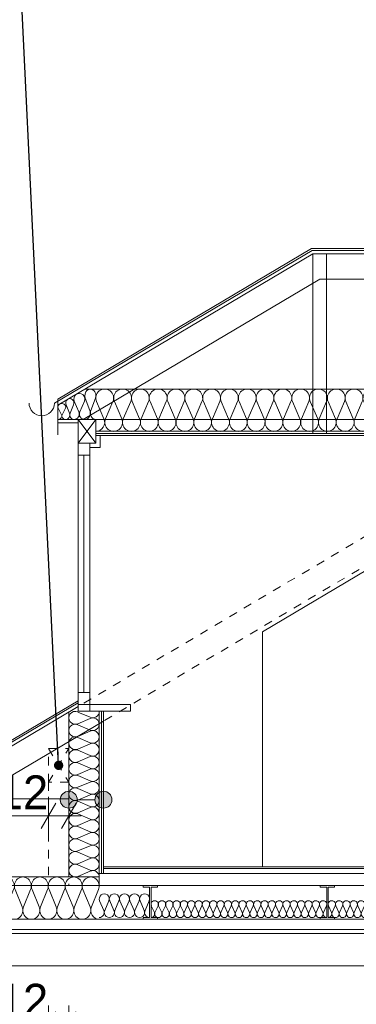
# Model space of a CAD drawing. Extents: x -396299 to -11759, y -15022 to 18278.
# Tile 76 of 205: x -236167 to -234177, y 7040 to 12862. Entities that reach past the tile are written whole.
import ezdxf

# ---------------------------------------------------------------- set-up
doc = ezdxf.new("R2010")
doc.units = 0
doc.header["$MEASUREMENT"] = 0
doc.linetypes.add('Hidden Line', pattern=[100, 50, -50])
for name, color, linetype in [('arch izolacje', 7, 'Continuous'), ('Arch ocieplenie', 7, 'Continuous'), ('Arch opisy', 7, 'Continuous'), ('Arch wymiary', 7, 'Continuous'), ('Arch ściany działowe', 7, 'Continuous'), ('INWENT STROPY', 7, 'Continuous')]:
    doc.layers.add(name, color=color, linetype=linetype)
for name, color, linetype, lineweight, true_color in [('arch izolacje_Nr_Pióra__24', 7, 'Continuous', 13, 0x029e21), ('Arch ocieplenie_Nr_Pióra__24', 7, 'Continuous', 13, 0x029e21), ('Arch opisy_Nr_Pióra__3', 7, 'Continuous', 20, 0xff6600), ('Arch stropy_Nr_Pióra__24', 7, 'Continuous', 13, 0x029e21), ('INWENT STROPY_Nr_Pióra__2', 7, 'Continuous', 13, 0x7f7f7f), ('INWENT STROPY_Nr_Pióra__25', 7, 'Continuous', 15, 0x40a5ff), ('Inwentaryzacja Konst._Nr_Pióra__25', 7, 'Continuous', 15, 0x40a5ff), ('Inwentaryzacja Konst._Nr_Pióra__3', 7, 'Continuous', 20, 0xff6600)]:
    doc.layers.add(name, color=color, linetype=linetype, lineweight=lineweight, true_color=true_color)
for name, color, linetype, lineweight in [('Arch opisy_Nr_Pióra__21', 7, 'Continuous', 13), ('Arch wymiary_Nr_Pióra__5', 7, 'Continuous', 13), ('Arch ściany działowe_Nr_Pióra__5', 7, 'Continuous', 13), ('INWENT DACH_Nr_Pióra__5', 7, 'Continuous', 13), ('INWENT ODWODNIENIE_Nr_Pióra__5', 7, 'Continuous', 13), ('INWENT STROPY_Nr_Pióra__21', 7, 'Continuous', 13), ('INWENT. OKNA_Nr_Pióra__21', 7, 'Continuous', 13), ('INWENT.ŚCIANY_Nr_Pióra__5', 7, 'Continuous', 13), ('Inwentaryzacja Konst._Nr_Pióra__5', 7, 'Continuous', 13)]:
    doc.layers.add(name, color=color, linetype=linetype, lineweight=lineweight)
doc.styles.add('GENERATED_STYLE_1', font='txt')
doc.dimstyles.new('GENERATED_STYLE__11', dxfattribs={"dimtxt": 0.18, "dimasz": 109.44, "dimexe": 0.18, "dimexo": 0.0625, "dimgap": 0.09, "dimtad": 0, "dimtih": 1, "dimtoh": 1, "dimdec": 4, "dimzin": 0, "dimdsep": 46, "dimcen": 0.09, "dimadec": 0, "dimazin": 0, "dimtfac": 1, "dimtdec": 4, "dimtmove": 0, "dimatfit": 3, "dimldrblk": 'ARROWHEAD_11', "dimfxl": 0, "dimtolj": 1, "dimtzin": 0, "dimarcsym": 0})
doc.dimstyles.new('GENERATED_STYLE__5', dxfattribs={"dimtxt": 200, "dimasz": 114, "dimexe": 0.18, "dimexo": 0, "dimgap": 0.09, "dimtad": 1, "dimtih": 1, "dimtoh": 1, "dimdec": 0, "dimlfac": 0.1, "dimzin": 0, "dimdsep": 46, "dimtxsty": 'GENERATED_STYLE_1', "dimblk": 'ARROWHEAD_2', "dimblk1": 'ARROWHEAD_2', "dimblk2": 'ARROWHEAD_2', "dimcen": 0.09, "dimclrd": 7, "dimclre": 7, "dimclrt": 7, "dimazin": 0, "dimtfac": 1, "dimtdec": 4, "dimtmove": 0, "dimatfit": 3, "dimfxl": 0, "dimtolj": 1, "dimtzin": 0, "dimarcsym": 0})

# ---------------------------------------------------------------- blocks, each defined once
blk = doc.blocks.new('Ściana_33', base_point=(-235684.4, 7813.2))
at = {"layer": 'Arch ściany działowe_Nr_Pióra__5', "linetype": 'Continuous'}
for p, q in [((-235684.4, 8773.2), (-235696.9, 8773.2)), ((-235696.9, 8773.2), (-235696.9, 7813.2)), ((-235684.4, 7813.2), (-235684.4, 8773.2)), ((-235696.9, 7813.2), (-235684.4, 7813.2))]:
    blk.add_line(p, q, dxfattribs=at)
blk = doc.blocks.new('Ściana_34', base_point=(-235671.9, 7813.2))
at = {"layer": 'Arch ściany działowe_Nr_Pióra__5', "linetype": 'Continuous'}
for p, q in [((-235671.9, 8773.2), (-235684.4, 8773.2)), ((-235684.4, 8773.2), (-235684.4, 7813.2)), ((-235671.9, 7813.2), (-235671.9, 8773.2)), ((-235684.4, 7813.2), (-235671.9, 7813.2))]:
    blk.add_line(p, q, dxfattribs=at)
blk = doc.blocks.new('Izolacja cieplna 14_16', base_point=(-234343.5, 7553.2))
at = {"layer": 'INWENT STROPY_Nr_Pióra__2', "linetype": 'Continuous'}
for p, q in [((-234341.7, 7623.4), (-234323.6, 7583)), ((-234320, 7583), (-234302, 7623.4)), ((-234298.4, 7623.4), (-234280.3, 7583)), ((-234276.7, 7583), (-234258.7, 7623.4)), ((-234255.1, 7623.4), (-234237, 7583)), ((-234233.4, 7583), (-234215.4, 7623.4)), ((-234211.8, 7623.4), (-234193.7, 7583)), ((-234190.1, 7583), (-234172.1, 7623.4)), ((-234168.5, 7623.4), (-234150.4, 7583)), ((-234146.8, 7583), (-234128.8, 7623.4)), ((-234125.2, 7623.4), (-234107.1, 7583)), ((-234103.5, 7583), (-234085.5, 7623.4)), ((-234081.9, 7623.4), (-234063.8, 7583)), ((-234060.2, 7583), (-234042.2, 7623.4)), ((-234038.6, 7623.4), (-234020.5, 7583)), ((-234016.9, 7583), (-233998.9, 7623.4)), ((-233995.3, 7623.4), (-233977.2, 7583)), ((-233973.6, 7583), (-233955.6, 7623.4)), ((-233952, 7623.4), (-233933.9, 7583)), ((-233930.3, 7583), (-233912.3, 7623.4)), ((-233908.7, 7623.4), (-233890.6, 7583)), ((-233887, 7583), (-233869, 7623.4)), ((-233865.4, 7623.4), (-233847.3, 7583)), ((-233843.7, 7583), (-233825.7, 7623.4)), ((-233822.1, 7623.4), (-233804, 7583)), ((-233800.4, 7583), (-233782.4, 7623.4)), ((-233778.8, 7623.4), (-233760.7, 7583)), ((-233757.1, 7583), (-233739.1, 7623.4)), ((-233735.5, 7623.4), (-233717.4, 7583)), ((-233713.8, 7583), (-233695.8, 7623.4)), ((-233692.2, 7623.4), (-233674.1, 7583)), ((-233670.5, 7583), (-233652.5, 7623.4)), ((-233648.9, 7623.4), (-233630.8, 7583)), ((-233627.2, 7583), (-233609.2, 7623.4)), ((-233605.6, 7623.4), (-233587.5, 7583)), ((-233583.9, 7583), (-233565.9, 7623.4)), ((-233562.3, 7623.4), (-233544.2, 7583)), ((-233540.6, 7583), (-233522.6, 7623.4)), ((-233519, 7623.4), (-233500.9, 7583)), ((-233497.3, 7583), (-233479.3, 7623.4)), ((-233475.7, 7623.4), (-233457.6, 7583)), ((-233454, 7583), (-233436, 7623.4)), ((-233432.4, 7623.4), (-233414.3, 7583)), ((-233410.7, 7583), (-233392.7, 7623.4)), ((-233389.1, 7623.4), (-233371, 7583)), ((-233367.4, 7583), (-233349.4, 7623.4)), ((-233345.8, 7623.4), (-233327.7, 7583)), ((-233324.1, 7583), (-233306.1, 7623.4))]:
    blk.add_line(p, q, dxfattribs=at)
for centre, start_param, end_param in [((-234321.8, 7631.9), 5.870392, 9.837571), ((-234278.5, 7631.9), 5.870392, 9.837571), ((-234235.2, 7631.9), 5.870392, 9.837571), ((-234191.9, 7631.9), 5.870392, 9.837571), ((-234148.6, 7631.9), 5.870392, 9.837571), ((-234105.3, 7631.9), 5.870392, 9.837571), ((-234062, 7631.9), 5.870392, 9.837571), ((-234018.7, 7631.9), 5.870392, 9.837571), ((-233975.4, 7631.9), 5.870392, 9.837571), ((-233932.1, 7631.9), 5.870392, 9.837571), ((-233888.8, 7631.9), 5.870392, 9.837571), ((-233845.5, 7631.9), 5.870392, 9.837571), ((-233802.2, 7631.9), 5.870392, 9.837571), ((-233758.9, 7631.9), 5.870392, 9.837571), ((-233715.6, 7631.9), 5.870392, 9.837571), ((-233672.3, 7631.9), 5.870392, 9.837571), ((-233629, 7631.9), 5.870392, 9.837571), ((-233585.7, 7631.9), 5.870392, 9.837571), ((-233542.4, 7631.9), 5.870392, 9.837571), ((-233499.1, 7631.9), 5.870392, 9.837571), ((-233455.8, 7631.9), 5.870392, 9.837571), ((-233412.5, 7631.9), 5.870392, 9.837571), ((-233369.2, 7631.9), 5.870392, 9.837571), ((-233325.9, 7631.9), 5.870392, 9.837571), ((-234343.5, 7574.4), 4.712389, 6.695979), ((-234300.2, 7574.4), 2.7288, 6.695979), ((-234256.9, 7574.4), 2.7288, 6.695979), ((-234213.6, 7574.4), 2.7288, 6.695979), ((-234170.3, 7574.4), 2.7288, 6.695979), ((-234127, 7574.4), 2.7288, 6.695979), ((-234083.7, 7574.4), 2.7288, 6.695979), ((-234040.4, 7574.4), 2.7288, 6.695979), ((-233997.1, 7574.4), 2.7288, 6.695979), ((-233953.8, 7574.4), 2.7288, 6.695979), ((-233910.5, 7574.4), 2.7288, 6.695979), ((-233867.2, 7574.4), 2.7288, 6.695979), ((-233823.9, 7574.4), 2.7288, 6.695979), ((-233780.6, 7574.4), 2.7288, 6.695979), ((-233737.3, 7574.4), 2.7288, 6.695979), ((-233694, 7574.4), 2.7288, 6.695979), ((-233650.7, 7574.4), 2.7288, 6.695979), ((-233607.4, 7574.4), 2.7288, 6.695979), ((-233564.1, 7574.4), 2.7288, 6.695979), ((-233520.8, 7574.4), 2.7288, 6.695979), ((-233477.5, 7574.4), 2.7288, 6.695979), ((-233434.2, 7574.4), 2.7288, 6.695979), ((-233390.9, 7574.4), 2.7288, 6.695979), ((-233347.6, 7574.4), 2.7288, 6.695979), ((-233304.3, 7574.4), 2.7288, 4.712389)]:
    blk.add_ellipse(centre, major_axis=(21.6, 0), ratio=0.982347, start_param=start_param, end_param=end_param, dxfattribs=at)
blk = doc.blocks.new('Izolacja cieplna 14_17', base_point=(-235696.9, 7553.2))
at = {"layer": 'INWENT STROPY_Nr_Pióra__2', "linetype": 'Continuous'}
for p, q in [((-235694.4, 7651.5), (-235669.6, 7594.9)), ((-235664.6, 7594.9), (-235639.7, 7651.5)), ((-235634.7, 7651.5), (-235609.9, 7594.9)), ((-235604.9, 7594.9), (-235580.1, 7651.5)), ((-235575.1, 7651.5), (-235550.3, 7594.9)), ((-235545.3, 7594.9), (-235520.5, 7651.5)), ((-235515.5, 7651.5), (-235490.6, 7594.9)), ((-235485.6, 7594.9), (-235460.8, 7651.5)), ((-235455.8, 7651.5), (-235431, 7594.9)), ((-235426, 7594.9), (-235401.2, 7651.5))]:
    blk.add_line(p, q, dxfattribs=at)
for centre, start_param, end_param in [((-235667.1, 7663.4), 5.870392, 9.837571), ((-235607.4, 7663.4), 5.870392, 9.837571), ((-235547.8, 7663.4), 5.870392, 9.837571), ((-235488.1, 7663.4), 5.870392, 9.837571), ((-235428.5, 7663.4), 5.870392, 9.837571), ((-235696.9, 7583), 4.712389, 6.695979), ((-235637.2, 7583), 2.7288, 6.695979), ((-235577.6, 7583), 2.7288, 6.695979), ((-235518, 7583), 2.7288, 6.695979), ((-235458.3, 7583), 2.7288, 6.695979), ((-235398.7, 7583), 2.7288, 4.712389)]:
    blk.add_ellipse(centre, major_axis=(29.8, 0), ratio=0.998489, start_param=start_param, end_param=end_param, dxfattribs=at)
blk = doc.blocks.new('Izolacja cieplna 14_38', base_point=(-232031.9, 10428.2))
at = {"layer": 'arch izolacje_Nr_Pióra__24', "linetype": 'Continuous'}
for p, q in [((-235668.7, 10502.7), (-235712.5, 10603.7)), ((-235616, 10603.7), (-235659.8, 10502.7)), ((-235563.4, 10502.7), (-235607.2, 10603.7)), ((-235510.7, 10603.7), (-235554.5, 10502.7)), ((-235458.1, 10502.7), (-235501.9, 10603.7)), ((-235405.4, 10603.7), (-235449.2, 10502.7)), ((-235352.8, 10502.7), (-235396.6, 10603.7)), ((-235300.2, 10603.7), (-235344, 10502.7)), ((-235247.5, 10502.7), (-235291.3, 10603.7)), ((-235194.9, 10603.7), (-235238.7, 10502.7)), ((-235142.2, 10502.7), (-235186, 10603.7)), ((-235089.6, 10603.7), (-235133.4, 10502.7)), ((-235036.9, 10502.7), (-235080.7, 10603.7)), ((-234984.3, 10603.7), (-235028.1, 10502.7)), ((-234931.7, 10502.7), (-234975.5, 10603.7)), ((-234879, 10603.7), (-234922.8, 10502.7)), ((-234826.4, 10502.7), (-234870.2, 10603.7)), ((-234773.7, 10603.7), (-234817.5, 10502.7)), ((-234721.1, 10502.7), (-234764.9, 10603.7)), ((-234668.4, 10603.7), (-234712.2, 10502.7)), ((-234615.8, 10502.7), (-234659.6, 10603.7)), ((-234563.2, 10603.7), (-234607, 10502.7)), ((-234510.5, 10502.7), (-234554.3, 10603.7)), ((-234457.9, 10603.7), (-234501.7, 10502.7)), ((-234405.2, 10502.7), (-234449, 10603.7)), ((-234352.6, 10603.7), (-234396.4, 10502.7)), ((-234299.9, 10502.7), (-234343.7, 10603.7)), ((-234247.3, 10603.7), (-234291.1, 10502.7)), ((-234194.7, 10502.7), (-234238.5, 10603.7)), ((-234142, 10603.7), (-234185.8, 10502.7)), ((-234089.4, 10502.7), (-234133.2, 10603.7)), ((-234036.7, 10603.7), (-234080.5, 10502.7)), ((-233984.1, 10502.7), (-234027.9, 10603.7)), ((-233931.4, 10603.7), (-233975.2, 10502.7)), ((-233878.8, 10502.7), (-233922.6, 10603.7)), ((-233826.2, 10603.7), (-233870, 10502.7)), ((-233773.5, 10502.7), (-233817.3, 10603.7)), ((-233720.9, 10603.7), (-233764.7, 10502.7)), ((-233668.2, 10502.7), (-233712, 10603.7)), ((-233615.6, 10603.7), (-233659.4, 10502.7)), ((-233562.9, 10502.7), (-233606.7, 10603.7)), ((-233510.3, 10603.7), (-233554.1, 10502.7)), ((-233457.7, 10502.7), (-233501.5, 10603.7)), ((-233405, 10603.7), (-233448.8, 10502.7)), ((-233352.4, 10502.7), (-233396.2, 10603.7)), ((-233299.7, 10603.7), (-233343.5, 10502.7)), ((-233247.1, 10502.7), (-233290.9, 10603.7)), ((-233194.4, 10603.7), (-233238.2, 10502.7)), ((-233141.8, 10502.7), (-233185.6, 10603.7)), ((-233089.2, 10603.7), (-233133, 10502.7)), ((-233036.5, 10502.7), (-233080.3, 10603.7)), ((-232983.9, 10603.7), (-233027.7, 10502.7)), ((-232931.2, 10502.7), (-232975, 10603.7)), ((-232878.6, 10603.7), (-232922.4, 10502.7)), ((-232825.9, 10502.7), (-232869.7, 10603.7)), ((-232773.3, 10603.7), (-232817.1, 10502.7)), ((-232720.7, 10502.7), (-232764.5, 10603.7)), ((-232668, 10603.7), (-232711.8, 10502.7)), ((-232615.4, 10502.7), (-232659.2, 10603.7)), ((-232562.7, 10603.7), (-232606.5, 10502.7)), ((-232510.1, 10502.7), (-232553.9, 10603.7)), ((-232457.4, 10603.7), (-232501.2, 10502.7)), ((-232404.8, 10502.7), (-232448.6, 10603.7)), ((-232352.2, 10603.7), (-232396, 10502.7)), ((-232299.5, 10502.7), (-232343.3, 10603.7)), ((-232246.9, 10603.7), (-232290.7, 10502.7)), ((-232194.2, 10502.7), (-232238, 10603.7)), ((-232141.6, 10603.7), (-232185.4, 10502.7)), ((-232088.9, 10502.7), (-232132.7, 10603.7)), ((-232036.3, 10603.7), (-232080.1, 10502.7))]:
    blk.add_line(p, q, dxfattribs=at)
for centre, start_param, end_param in [((-235664.2, 10625), 1.158003, 5.125183), ((-235558.9, 10625), 1.158003, 5.125183), ((-235453.7, 10625), 1.158003, 5.125183), ((-235348.4, 10625), 1.158003, 5.125183), ((-235243.1, 10625), 1.158003, 5.125183), ((-235137.8, 10625), 1.158003, 5.125183), ((-235032.5, 10625), 1.158003, 5.125183), ((-234927.2, 10625), 1.158003, 5.125183), ((-234821.9, 10625), 1.158003, 5.125183), ((-234716.7, 10625), 1.158003, 5.125183), ((-234611.4, 10625), 1.158003, 5.125183), ((-234506.1, 10625), 1.158003, 5.125183), ((-234400.8, 10625), 1.158003, 5.125183), ((-234295.5, 10625), 1.158003, 5.125183), ((-234190.2, 10625), 1.158003, 5.125183), ((-234084.9, 10625), 1.158003, 5.125183), ((-233979.7, 10625), 1.158003, 5.125183), ((-233874.4, 10625), 1.158003, 5.125183), ((-233769.1, 10625), 1.158003, 5.125183), ((-233663.8, 10625), 1.158003, 5.125183), ((-233558.5, 10625), 1.158003, 5.125183), ((-233453.2, 10625), 1.158003, 5.125183), ((-233347.9, 10625), 1.158003, 5.125183), ((-233242.7, 10625), 1.158003, 5.125183), ((-233137.4, 10625), 1.158003, 5.125183), ((-233032.1, 10625), 1.158003, 5.125183), ((-232926.8, 10625), 1.158003, 5.125183), ((-232821.5, 10625), 1.158003, 5.125183), ((-232716.2, 10625), 1.158003, 5.125183), ((-232610.9, 10625), 1.158003, 5.125183), ((-232505.7, 10625), 1.158003, 5.125183), ((-232400.4, 10625), 1.158003, 5.125183), ((-232295.1, 10625), 1.158003, 5.125183), ((-232189.8, 10625), 1.158003, 5.125183), ((-232084.5, 10625), 1.158003, 5.125183), ((-235716.9, 10481.3), 0, 1.983589), ((-235611.6, 10481.3), 4.299595, 8.266774), ((-235506.3, 10481.3), 4.299595, 8.266774), ((-235401, 10481.3), 4.299595, 8.266774), ((-235295.7, 10481.3), 4.299595, 8.266774), ((-235190.4, 10481.3), 4.299595, 8.266774), ((-235085.2, 10481.3), 4.299595, 8.266774), ((-234979.9, 10481.3), 4.299595, 8.266774), ((-234874.6, 10481.3), 4.299595, 8.266774), ((-234769.3, 10481.3), 4.299595, 8.266774), ((-234664, 10481.3), 4.299595, 8.266774), ((-234558.7, 10481.3), 4.299595, 8.266774), ((-234453.4, 10481.3), 4.299595, 8.266774), ((-234348.2, 10481.3), 4.299595, 8.266774), ((-234242.9, 10481.3), 4.299595, 8.266774), ((-234137.6, 10481.3), 4.299595, 8.266774), ((-234032.3, 10481.3), 4.299595, 8.266774), ((-233927, 10481.3), 4.299595, 8.266774), ((-233821.7, 10481.3), 4.299595, 8.266774), ((-233716.4, 10481.3), 4.299595, 8.266774), ((-233611.2, 10481.3), 4.299595, 8.266774), ((-233505.9, 10481.3), 4.299595, 8.266774), ((-233400.6, 10481.3), 4.299595, 8.266774), ((-233295.3, 10481.3), 4.299595, 8.266774), ((-233190, 10481.3), 4.299595, 8.266774), ((-233084.7, 10481.3), 4.299595, 8.266774), ((-232979.4, 10481.3), 4.299595, 8.266774), ((-232874.2, 10481.3), 4.299595, 8.266774), ((-232768.9, 10481.3), 4.299595, 8.266774), ((-232663.6, 10481.3), 4.299595, 8.266774), ((-232558.3, 10481.3), 4.299595, 8.266774), ((-232453, 10481.3), 4.299595, 8.266774), ((-232347.7, 10481.3), 4.299595, 8.266774), ((-232242.4, 10481.3), 4.299595, 8.266774), ((-232137.2, 10481.3), 4.299595, 8.266774), ((-232031.9, 10481.3), 4.299596, 6.283185)]:
    blk.add_ellipse(centre, major_axis=(0, -53.2), ratio=0.990095, start_param=start_param, end_param=end_param, dxfattribs=at)
blk = doc.blocks.new('Izolacja cieplna 14_57', base_point=(-235390.7, 7553.2))
at = {"layer": 'INWENT STROPY_Nr_Pióra__2', "linetype": 'Continuous'}
for p, q in [((-235388.9, 7623.4), (-235370.8, 7583)), ((-235367.2, 7583), (-235349.2, 7623.4)), ((-235345.6, 7623.4), (-235327.5, 7583)), ((-235323.9, 7583), (-235305.9, 7623.4)), ((-235302.3, 7623.4), (-235284.2, 7583)), ((-235280.6, 7583), (-235262.6, 7623.4)), ((-235259, 7623.4), (-235240.9, 7583)), ((-235237.3, 7583), (-235219.3, 7623.4)), ((-235215.7, 7623.4), (-235197.6, 7583)), ((-235194, 7583), (-235176, 7623.4)), ((-235172.4, 7623.4), (-235154.3, 7583)), ((-235150.7, 7583), (-235132.7, 7623.4)), ((-235129.1, 7623.4), (-235111, 7583)), ((-235107.4, 7583), (-235089.4, 7623.4)), ((-235085.8, 7623.4), (-235067.7, 7583)), ((-235064.1, 7583), (-235046.1, 7623.4)), ((-235042.5, 7623.4), (-235024.4, 7583)), ((-235020.8, 7583), (-235002.8, 7623.4)), ((-234999.2, 7623.4), (-234981.1, 7583)), ((-234977.5, 7583), (-234959.5, 7623.4)), ((-234955.9, 7623.4), (-234937.8, 7583)), ((-234934.2, 7583), (-234916.2, 7623.4)), ((-234912.6, 7623.4), (-234894.5, 7583)), ((-234890.9, 7583), (-234872.9, 7623.4)), ((-234869.3, 7623.4), (-234851.2, 7583)), ((-234847.6, 7583), (-234829.6, 7623.4)), ((-234826, 7623.4), (-234807.9, 7583)), ((-234804.3, 7583), (-234786.3, 7623.4)), ((-234782.7, 7623.4), (-234764.6, 7583)), ((-234761, 7583), (-234743, 7623.4)), ((-234739.4, 7623.4), (-234721.3, 7583)), ((-234717.7, 7583), (-234699.7, 7623.4)), ((-234696.1, 7623.4), (-234678, 7583)), ((-234674.4, 7583), (-234656.4, 7623.4)), ((-234652.8, 7623.4), (-234634.7, 7583)), ((-234631.1, 7583), (-234613.1, 7623.4)), ((-234609.5, 7623.4), (-234591.4, 7583)), ((-234587.8, 7583), (-234569.8, 7623.4)), ((-234566.2, 7623.4), (-234548.1, 7583)), ((-234544.5, 7583), (-234526.5, 7623.4)), ((-234522.9, 7623.4), (-234504.8, 7583)), ((-234501.2, 7583), (-234483.2, 7623.4)), ((-234479.6, 7623.4), (-234461.5, 7583)), ((-234457.9, 7583), (-234439.9, 7623.4)), ((-234436.3, 7623.4), (-234418.2, 7583)), ((-234414.6, 7583), (-234396.6, 7623.4)), ((-234393, 7623.4), (-234374.9, 7583)), ((-234371.3, 7583), (-234353.3, 7623.4))]:
    blk.add_line(p, q, dxfattribs=at)
for centre, start_param, end_param in [((-235369, 7631.9), 5.870392, 9.837571), ((-235325.7, 7631.9), 5.870392, 9.837571), ((-235282.4, 7631.9), 5.870392, 9.837571), ((-235239.1, 7631.9), 5.870392, 9.837571), ((-235195.8, 7631.9), 5.870392, 9.837571), ((-235152.5, 7631.9), 5.870392, 9.837571), ((-235109.2, 7631.9), 5.870392, 9.837571), ((-235065.9, 7631.9), 5.870392, 9.837571), ((-235022.6, 7631.9), 5.870392, 9.837571), ((-234979.3, 7631.9), 5.870392, 9.837571), ((-234936, 7631.9), 5.870392, 9.837571), ((-234892.7, 7631.9), 5.870392, 9.837571), ((-234849.4, 7631.9), 5.870392, 9.837571), ((-234806.1, 7631.9), 5.870392, 9.837571), ((-234762.8, 7631.9), 5.870392, 9.837571), ((-234719.5, 7631.9), 5.870392, 9.837571), ((-234676.2, 7631.9), 5.870392, 9.837571), ((-234632.9, 7631.9), 5.870392, 9.837571), ((-234589.6, 7631.9), 5.870392, 9.837571), ((-234546.3, 7631.9), 5.870392, 9.837571), ((-234503, 7631.9), 5.870392, 9.837571), ((-234459.7, 7631.9), 5.870392, 9.837571), ((-234416.4, 7631.9), 5.870392, 9.837571), ((-234373.1, 7631.9), 5.870392, 9.837571), ((-235390.7, 7574.4), 4.712389, 6.695979), ((-235347.4, 7574.4), 2.7288, 6.695979), ((-235304.1, 7574.4), 2.7288, 6.695979), ((-235260.8, 7574.4), 2.7288, 6.695979), ((-235217.5, 7574.4), 2.7288, 6.695979), ((-235174.2, 7574.4), 2.7288, 6.695979), ((-235130.9, 7574.4), 2.7288, 6.695979), ((-235087.6, 7574.4), 2.7288, 6.695979), ((-235044.3, 7574.4), 2.7288, 6.695979), ((-235001, 7574.4), 2.7288, 6.695979), ((-234957.7, 7574.4), 2.7288, 6.695979), ((-234914.4, 7574.4), 2.7288, 6.695979), ((-234871.1, 7574.4), 2.7288, 6.695979), ((-234827.8, 7574.4), 2.7288, 6.695979), ((-234784.5, 7574.4), 2.7288, 6.695979), ((-234741.2, 7574.4), 2.7288, 6.695979), ((-234697.9, 7574.4), 2.7288, 6.695979), ((-234654.6, 7574.4), 2.7288, 6.695979), ((-234611.3, 7574.4), 2.7288, 6.695979), ((-234568, 7574.4), 2.7288, 6.695979), ((-234524.7, 7574.4), 2.7288, 6.695979), ((-234481.4, 7574.4), 2.7288, 6.695979), ((-234438.1, 7574.4), 2.7288, 6.695979), ((-234394.8, 7574.4), 2.7288, 6.695979), ((-234351.5, 7574.4), 2.7288, 4.712389)]:
    blk.add_ellipse(centre, major_axis=(21.6, 0), ratio=0.982347, start_param=start_param, end_param=end_param, dxfattribs=at)
blk = doc.blocks.new('Izolacja cieplna 14_109', base_point=(-235781.9, 10498.2))
at = {"layer": 'arch izolacje_Nr_Pióra__24', "linetype": 'Continuous'}
for p, q in [((-235779.2, 10624.5), (-235752.1, 10551.8)), ((-235746.7, 10551.8), (-235719.6, 10624.5))]:
    blk.add_line(p, q, dxfattribs=at)
for centre, start_param, end_param in [((-235749.4, 10639.9), 4.299595, 8.266775), ((-235781.9, 10536.5), 3.141593, 5.125182), ((-235716.9, 10536.5), 1.158004, 3.141593)]:
    blk.add_ellipse(centre, major_axis=(0, 38.3), ratio=0.849378, start_param=start_param, end_param=end_param, dxfattribs=at)
blk = doc.blocks.new('Izolacja cieplna 14_110', base_point=(-235846.9, 10498.2))
at = {"layer": 'arch izolacje_Nr_Pióra__24', "linetype": 'Continuous'}
for p, q in [((-235844.2, 10606.5), (-235817.2, 10544.1)), ((-235811.7, 10544.1), (-235784.6, 10606.5))]:
    blk.add_line(p, q, dxfattribs=at)
for centre, start_param, end_param in [((-235814.4, 10619.6), 4.299595, 8.266775), ((-235846.9, 10531), 3.141593, 5.125182), ((-235781.9, 10531), 1.158004, 3.141593)]:
    blk.add_ellipse(centre, major_axis=(0, 32.8), ratio=0.99129, start_param=start_param, end_param=end_param, dxfattribs=at)
blk = doc.blocks.new('Izolacja cieplna 14_111', base_point=(-235894.4, 10498.2))
at = {"layer": 'arch izolacje_Nr_Pióra__24', "linetype": 'Continuous'}
for p, q in [((-235892.4, 10585.1), (-235872.7, 10535.1)), ((-235868.7, 10535.1), (-235848.9, 10585.1))]:
    blk.add_line(p, q, dxfattribs=at)
for centre, start_param, end_param in [((-235870.7, 10595.7), 4.299595, 8.266775), ((-235894.4, 10524.5), 3.141593, 5.125182), ((-235846.9, 10524.5), 1.158004, 3.141593)]:
    blk.add_ellipse(centre, major_axis=(0, 26.3), ratio=0.90075, start_param=start_param, end_param=end_param, dxfattribs=at)
blk = doc.blocks.new('Izolacja cieplna 14_112', base_point=(-235941.9, 10498.2))
at = {"layer": 'arch izolacje_Nr_Pióra__24', "linetype": 'Continuous'}
for p, q in [((-235939.9, 10564.3), (-235920.1, 10526.2)), ((-235916.2, 10526.2), (-235896.4, 10564.3))]:
    blk.add_line(p, q, dxfattribs=at)
for centre, start_param, end_param in [((-235918.1, 10572.4), 5.870392, 9.837571), ((-235941.9, 10518.2), 4.712389, 6.695979), ((-235894.4, 10518.2), 2.7288, 4.712389)]:
    blk.add_ellipse(centre, major_axis=(23.7, 0), ratio=0.84451, start_param=start_param, end_param=end_param, dxfattribs=at)
blk = doc.blocks.new('Izolacja cieplna 14_116', base_point=(-235696.9, 8771.8))
at = {"layer": 'Arch ocieplenie_Nr_Pióra__24', "linetype": 'Continuous'}
for p, q in [((-235823.2, 8768.6), (-235750.5, 8737.3)), ((-235750.5, 8731), (-235823.2, 8699.7)), ((-235823.2, 8693.4), (-235750.5, 8662.1)), ((-235750.5, 8655.7), (-235823.2, 8624.4)), ((-235823.2, 8618.1), (-235750.5, 8586.8)), ((-235750.5, 8580.4), (-235823.2, 8549.1)), ((-235823.2, 8542.8), (-235750.5, 8511.5)), ((-235750.5, 8505.2), (-235823.2, 8473.9)), ((-235823.2, 8467.5), (-235750.5, 8436.2)), ((-235750.5, 8429.9), (-235823.2, 8398.6)), ((-235823.2, 8392.3), (-235750.5, 8360.9)), ((-235750.5, 8354.6), (-235823.2, 8323.3)), ((-235823.2, 8317), (-235750.5, 8285.7)), ((-235750.5, 8279.3), (-235823.2, 8248)), ((-235823.2, 8241.7), (-235750.5, 8210.4)), ((-235750.5, 8204.1), (-235823.2, 8172.7)), ((-235823.2, 8166.4), (-235750.5, 8135.1)), ((-235750.5, 8128.8), (-235823.2, 8097.5)), ((-235823.2, 8091.1), (-235750.5, 8059.8)), ((-235750.5, 8053.5), (-235823.2, 8022.2)), ((-235823.2, 8015.9), (-235750.5, 7984.5)), ((-235750.5, 7978.2), (-235823.2, 7946.9)), ((-235823.2, 7940.6), (-235750.5, 7909.3)), ((-235750.5, 7902.9), (-235823.2, 7871.6)), ((-235823.2, 7865.3), (-235750.5, 7834)), ((-235750.5, 7827.7), (-235823.2, 7796.3))]:
    blk.add_line(p, q, dxfattribs=at)
for centre, start_param, end_param in [((-235838.6, 8734.2), 1.158003, 5.125183), ((-235735.2, 8771.8), 4.299596, 6.283185), ((-235735.2, 8696.5), 4.299595, 8.266774), ((-235838.6, 8658.9), 1.158003, 5.125183), ((-235838.6, 8583.6), 1.158003, 5.125183), ((-235735.2, 8621.3), 4.299595, 8.266774), ((-235735.2, 8546), 4.299595, 8.266774), ((-235838.6, 8508.3), 1.158003, 5.125183), ((-235735.2, 8470.7), 4.299595, 8.266774), ((-235838.6, 8433.1), 1.158003, 5.125183), ((-235838.6, 8357.8), 1.158003, 5.125183), ((-235735.2, 8395.4), 4.299595, 8.266774), ((-235735.2, 8320.1), 4.299595, 8.266774), ((-235838.6, 8282.5), 1.158003, 5.125183), ((-235735.2, 8244.9), 4.299595, 8.266774), ((-235838.6, 8207.2), 1.158003, 5.125183), ((-235735.2, 8169.6), 4.299595, 8.266774), ((-235838.6, 8131.9), 1.158003, 5.125183), ((-235838.6, 8056.7), 1.158003, 5.125183), ((-235735.2, 8094.3), 4.299595, 8.266774), ((-235735.2, 8019), 4.299595, 8.266774), ((-235838.6, 7981.4), 1.158003, 5.125183), ((-235735.2, 7943.7), 4.299595, 8.266774), ((-235838.6, 7906.1), 1.158003, 5.125183), ((-235838.6, 7830.8), 1.158003, 5.125183), ((-235735.2, 7868.5), 4.299595, 8.266774), ((-235735.2, 7793.2), 0, 1.983589)]:
    blk.add_ellipse(centre, major_axis=(38.3, 0), ratio=0.983218, start_param=start_param, end_param=end_param, dxfattribs=at)
blk = doc.blocks.new('Izolacja cieplna 14_117', base_point=(-235696.9, 7543.2))
at = {"layer": 'arch izolacje_Nr_Pióra__24', "linetype": 'Continuous'}
for p, q in [((-236353.4, 7617.7), (-236395.2, 7718.7)), ((-236303.2, 7718.7), (-236345, 7617.7)), ((-236253.1, 7617.7), (-236294.8, 7718.7)), ((-236202.9, 7718.7), (-236244.6, 7617.7)), ((-236152.7, 7617.7), (-236194.4, 7718.7)), ((-236102.5, 7718.7), (-236144.3, 7617.7)), ((-236052.3, 7617.7), (-236094.1, 7718.7)), ((-236002.2, 7718.7), (-236043.9, 7617.7)), ((-235952, 7617.7), (-235993.7, 7718.7)), ((-235901.8, 7718.7), (-235943.6, 7617.7)), ((-235851.6, 7617.7), (-235893.4, 7718.7)), ((-235801.5, 7718.7), (-235843.2, 7617.7)), ((-235751.3, 7617.7), (-235793, 7718.7)), ((-235701.1, 7718.7), (-235742.8, 7617.7))]:
    blk.add_line(p, q, dxfattribs=at)
for centre, start_param, end_param in [((-236349.2, 7740), 1.158003, 5.125183), ((-236248.8, 7740), 1.158003, 5.125183), ((-236148.5, 7740), 1.158003, 5.125183), ((-236048.1, 7740), 1.158003, 5.125183), ((-235947.8, 7740), 1.158003, 5.125183), ((-235847.4, 7740), 1.158003, 5.125183), ((-235747.1, 7740), 1.158003, 5.125183), ((-236399.4, 7596.3), 0, 1.983589), ((-236299, 7596.3), 4.299595, 8.266774), ((-236198.7, 7596.3), 4.299595, 8.266774), ((-236098.3, 7596.3), 4.299595, 8.266774), ((-235997.9, 7596.3), 4.299595, 8.266774), ((-235897.6, 7596.3), 4.299595, 8.266774), ((-235797.2, 7596.3), 4.299595, 8.266774), ((-235696.9, 7596.3), 4.299596, 6.283185)]:
    blk.add_ellipse(centre, major_axis=(0, -53.2), ratio=0.943747, start_param=start_param, end_param=end_param, dxfattribs=at)
blk = doc.blocks.new('Linia_39', base_point=(-235671.9, 8250.1))
at = {"layer": 'Arch opisy_Nr_Pióra__21', "linetype": 'Continuous'}
for points in [[(-235826.9, 8250.1), (-235830.7, 8269.2), (-235841.5, 8285.4), (-235857.7, 8296.3), (-235876.9, 8300.1), (-235896, 8296.3), (-235912.2, 8285.4), (-235923.1, 8269.2), (-235926.9, 8250.1), (-235923.1, 8230.9), (-235912.2, 8214.7), (-235896, 8203.9), (-235876.9, 8200.1), (-235857.7, 8203.9), (-235841.5, 8214.7), (-235830.7, 8230.9)], [(-235621.9, 8250.1), (-235625.7, 8269.2), (-235636.5, 8285.4), (-235652.7, 8296.3), (-235671.9, 8300.1), (-235691, 8296.3), (-235707.2, 8285.4), (-235718.1, 8269.2), (-235721.9, 8250.1), (-235718.1, 8230.9), (-235707.2, 8214.7), (-235691, 8203.9), (-235671.9, 8200.1), (-235652.7, 8203.9), (-235636.5, 8214.7), (-235625.7, 8230.9)]]:
    blk.add_hatch(color=256, dxfattribs=at).paths.add_polyline_path(points, flags=0)
blk.add_line((-235721.9, 8250.1), (-235826.9, 8250.1), dxfattribs=at)
for centre in [(-235876.9, 8250.1), (-235671.9, 8250.1)]:
    blk.add_circle(centre, 50, dxfattribs=at)
blk = doc.blocks.new('*D918')
at = {"layer": 'Arch wymiary_Nr_Pióra__5', "linetype": 'Continuous'}
for p, q in [((-236748.6, 6996.6), (-236835.2, 6846.6)), ((-236791.9, 6809.1), (-236791.9, 7034.1)), ((-235953.6, 6996.6), (-236040.2, 6846.6)), ((-235996.9, 6809.1), (-235996.9, 7034.1)), ((-236865.2, 6921.6), (-236791.9, 6921.6)), ((-236791.9, 6921.6), (-235996.9, 6921.6))]:
    blk.add_line(p, q, dxfattribs=at)
at = {"layer": 'Arch wymiary_Nr_Pióra__5', "char_height": 200, "attachment_point": 7, "style": 'GENERATED_STYLE_1'}
for s, insert in [('{79}', (-237091.2, 6961.6)), ('{12}', (-236296.2, 6961.6))]:
    blk.add_mtext(s, dxfattribs=dict(at, insert=insert))
blk = doc.blocks.new('ARROWHEAD_2')
at = {"color": 0, "linetype": 'Continuous', "lineweight": 0}
for p, q in [((-0.378, -0.655), (0.378, 0.655)), ((0, 0), (-1, 0))]:
    blk.add_line(p, q, dxfattribs=at)
blk = doc.blocks.new('*D919')
at = {"layer": 'Arch wymiary_Nr_Pióra__5', "linetype": 'Continuous'}
for p, q in [((-235953.6, 6996.6), (-236040.2, 6846.6)), ((-235996.9, 6809.1), (-235996.9, 7034.1)), ((-235920.2, 6846.6), (-235833.6, 6996.6)), ((-235876.9, 6809.1), (-235876.9, 7034.1)), ((-235996.9, 6921.6), (-235876.9, 6921.6)), ((-235876.9, 6921.6), (-235803.5, 6921.6))]:
    blk.add_line(p, q, dxfattribs=at)
at = {"layer": 'Arch wymiary_Nr_Pióra__5', "char_height": 200, "attachment_point": 7, "style": 'GENERATED_STYLE_1'}
for s, insert in [('{79}', (-237091.2, 6961.6)), ('{12}', (-236296.2, 6961.6))]:
    blk.add_mtext(s, dxfattribs=dict(at, insert=insert))
blk = doc.blocks.new('*D920')
at = {"layer": 'Arch wymiary_Nr_Pióra__5', "linetype": 'Continuous'}
for p, q in [((-236748.6, 8229), (-236835.2, 8079)), ((-236791.9, 8041.5), (-236791.9, 8266.5)), ((-235953.6, 8229), (-236040.2, 8079)), ((-235996.9, 8041.5), (-235996.9, 8266.5)), ((-236865.2, 8154), (-236791.9, 8154)), ((-236791.9, 8154), (-235996.9, 8154))]:
    blk.add_line(p, q, dxfattribs=at)
at = {"layer": 'Arch wymiary_Nr_Pióra__5', "char_height": 200, "attachment_point": 7, "style": 'GENERATED_STYLE_1'}
for s, insert in [('{79}', (-237091.2, 8194)), ('{12}', (-236296.2, 8194))]:
    blk.add_mtext(s, dxfattribs=dict(at, insert=insert))
blk = doc.blocks.new('*D921')
at = {"layer": 'Arch wymiary_Nr_Pióra__5', "linetype": 'Continuous'}
for p, q in [((-235953.6, 8229), (-236040.2, 8079)), ((-235996.9, 8041.5), (-235996.9, 8266.5)), ((-235920.2, 8079), (-235833.6, 8229)), ((-235876.9, 8041.5), (-235876.9, 8266.5)), ((-235996.9, 8154), (-235876.9, 8154)), ((-235876.9, 8154), (-235803.5, 8154))]:
    blk.add_line(p, q, dxfattribs=at)
at = {"layer": 'Arch wymiary_Nr_Pióra__5', "char_height": 200, "attachment_point": 7, "style": 'GENERATED_STYLE_1'}
for s, insert in [('{79}', (-237091.2, 8194)), ('{12}', (-236296.2, 8194))]:
    blk.add_mtext(s, dxfattribs=dict(at, insert=insert))
blk = doc.blocks.new('ARROWHEAD_11')
at = {"color": 0, "linetype": 'Continuous', "lineweight": 0}
blk.add_line((0, 0), (-1, 0), dxfattribs=at)
at = {"color": 0, "linetype": 'Continuous', "lineweight": 0, "const_width": 0.25, "flags": 128}
blk.add_lwpolyline([(-0.125, 0, 1), (0.125, 0, 1)], format="xyb", close=True, dxfattribs=at)

msp = doc.modelspace()

# ---------------------------------------------------------------- linework, layer by layer
at = {"layer": 'Arch ocieplenie_Nr_Pióra__24', "linetype": 'Continuous'}
for p, q in [((-235876.9, 8767.9), (-235876.9, 7793.2)), ((-235696.9, 7793.2), (-236791.9, 7793.2)), ((-235876.9, 7793.2), (-235696.9, 7793.2))]:
    msp.add_line(p, q, dxfattribs=at)
at = {"layer": 'Arch opisy_Nr_Pióra__21', "linetype": 'Continuous'}
msp.add_line((-235876.9, 8255.6), (-236222.2, 8255.6), dxfattribs=at)
at = {"layer": 'Arch stropy_Nr_Pióra__24', "linetype": 'Continuous'}
msp.add_line((-232183.2, 10678.2), (-235781.9, 10678.2), dxfattribs=at)
at = {"layer": 'INWENT DACH_Nr_Pióra__5', "linetype": 'Continuous'}
for p, q in [((-234438.6, 11498.2), (-235961.9, 10594.7)), ((-234441.4, 11508.2), (-235941.9, 10618.2)), ((-231315.7, 11508.2), (-234441.4, 11508.2)), ((-231313, 11498.2), (-234438.6, 11498.2)), ((-235941.9, 10618.2), (-235941.9, 10408.2)), ((-231871.9, 10428.2), (-235716.9, 10428.2)), ((-231859.4, 10415.7), (-235716.9, 10415.7)), ((-231846.9, 10403.2), (-235716.9, 10403.2)), ((-235691.9, 10333.2), (-235691.9, 10403.2)), ((-232776.9, 10403.2), (-234731.9, 9243.6)), ((-235751.9, 10333.2), (-235691.9, 10333.2)), ((-235821.9, 8835.4), (-237301.9, 7957.6)), ((-235821.9, 8823.8), (-237271.9, 7963.8))]:
    msp.add_line(p, q, dxfattribs=at)
at = {"layer": 'INWENT ODWODNIENIE_Nr_Pióra__5', "linetype": 'Continuous'}
msp.add_arc((-236036.9, 10595.3), 75, 180, 359.54221, dxfattribs=at)
at = {"layer": 'INWENT STROPY_Nr_Pióra__2', "linetype": 'Continuous'}
msp.add_line((-236651.9, 7268.2), (-230371.9, 7268.2), dxfattribs=at)
at = {"layer": 'INWENT STROPY_Nr_Pióra__21', "linetype": 'Continuous'}
for p, q in [((-230391.9, 7813.2), (-235696.9, 7813.2)), ((-235696.9, 7813.2), (-235696.9, 7743.2)), ((-230391.9, 7853.2), (-235671.9, 7853.2)), ((-230391.9, 7843.2), (-235671.9, 7843.2)), ((-230371.9, 7483.2), (-236651.9, 7483.2)), ((-230371.9, 7458.2), (-236651.9, 7458.2))]:
    msp.add_line(p, q, dxfattribs=at)
at = {"layer": 'INWENT STROPY_Nr_Pióra__25', "linetype": 'Continuous'}
for p, q in [((-235437.2, 7733.2), (-235437.2, 7743.2)), ((-235352.2, 7743.2), (-235437.2, 7743.2)), ((-235352.2, 7733.2), (-235352.2, 7743.2)), ((-234390, 7733.2), (-234390, 7743.2)), ((-234305, 7743.2), (-234390, 7743.2)), ((-234305, 7733.2), (-234305, 7743.2)), ((-235398.7, 7733.2), (-235437.2, 7733.2)), ((-235398.7, 7553.2), (-235398.7, 7733.2)), ((-235390.7, 7553.2), (-235390.7, 7733.2)), ((-235352.2, 7733.2), (-235390.7, 7733.2)), ((-234351.5, 7733.2), (-234390, 7733.2)), ((-234351.5, 7553.2), (-234351.5, 7733.2)), ((-234343.5, 7553.2), (-234343.5, 7733.2)), ((-234305, 7733.2), (-234343.5, 7733.2)), ((-235437.2, 7543.2), (-235437.2, 7553.2)), ((-235398.7, 7553.2), (-235437.2, 7553.2)), ((-235352.2, 7543.2), (-235437.2, 7543.2)), ((-235352.2, 7553.2), (-235390.7, 7553.2)), ((-235352.2, 7553.2), (-235352.2, 7543.2)), ((-234351.5, 7553.2), (-234390, 7553.2)), ((-234390, 7543.2), (-234390, 7553.2)), ((-234305, 7543.2), (-234390, 7543.2)), ((-234305, 7553.2), (-234343.5, 7553.2)), ((-234305, 7553.2), (-234305, 7543.2))]:
    msp.add_line(p, q, dxfattribs=at)
at = {"layer": 'INWENT. OKNA_Nr_Pióra__21', "linetype": 'Continuous'}
for p, q in [((-235821.9, 10358.2), (-235821.9, 8813.2)), ((-235751.9, 8813.2), (-235751.9, 10358.2)), ((-235821.9, 10288.2), (-235751.9, 10288.2)), ((-235786.9, 10288.2), (-235786.9, 8883.2)), ((-235821.9, 8883.2), (-235751.9, 8883.2)), ((-235821.9, 8813.2), (-235821.9, 8773.2)), ((-235751.9, 8813.2), (-235821.9, 8813.2)), ((-235751.9, 8773.2), (-235751.9, 8813.2)), ((-235751.9, 8813.2), (-235511.9, 8813.2)), ((-235511.9, 8813.2), (-235511.9, 8773.2)), ((-235821.9, 8773.2), (-235751.9, 8773.2)), ((-235511.9, 8773.2), (-235751.9, 8773.2))]:
    msp.add_line(p, q, dxfattribs=at)
at = {"layer": 'INWENT.ŚCIANY_Nr_Pióra__5', "linetype": 'Continuous'}
msp.add_line((-234731.9, 9243.6), (-234731.9, 7853.2), dxfattribs=at)
at = {"layer": 'Inwentaryzacja Konst._Nr_Pióra__25', "linetype": 'Continuous'}
for p, q in [((-230391.9, 7743.2), (-236791.9, 7743.2)), ((-230391.9, 7543.2), (-236791.9, 7543.2))]:
    msp.add_line(p, q, dxfattribs=at)
at = {"layer": 'Inwentaryzacja Konst._Nr_Pióra__3', "linetype": 'Hidden Line'}
for p, q in [((-235996.9, 8553.2), (-235876.9, 8553.2)), ((-235996.9, 8353.2), (-235996.9, 8553.2)), ((-235996.9, 8353.2), (-235876.9, 8553.2)), ((-235996.9, 8553.2), (-235876.9, 8353.2)), ((-235876.9, 8553.2), (-235876.9, 8353.2)), ((-235876.9, 8353.2), (-235996.9, 8353.2)), ((-235996.9, 8353.2), (-235996.9, 7743.2)), ((-235876.9, 8353.2), (-235876.9, 7743.2))]:
    msp.add_line(p, q, dxfattribs=at)
at = {"layer": 'Inwentaryzacja Konst._Nr_Pióra__5', "linetype": 'Continuous'}
for p, q in [((-234433.2, 11478.2), (-235941.9, 10583.3)), ((-234433.2, 11478.2), (-231013.5, 11478.2)), ((-234433.2, 11478.2), (-234433.2, 10415.7)), ((-234353.2, 11478.2), (-234353.2, 10415.7)), ((-234392, 11328.2), (-235791.4, 10498.2)), ((-234392, 11328.2), (-231266.4, 11328.2)), ((-235821.9, 10498.2), (-235941.9, 10498.2)), ((-235716.9, 10498.2), (-235821.9, 10498.2)), ((-235821.9, 10498.2), (-235716.9, 10358.2)), ((-235821.9, 10498.2), (-235821.9, 10358.2)), ((-235821.9, 10498.2), (-232959.7, 10498.2)), ((-235716.9, 10498.2), (-235821.9, 10358.2)), ((-235716.9, 10358.2), (-235716.9, 10498.2)), ((-235821.9, 10478.2), (-235941.9, 10478.2)), ((-235821.9, 10358.2), (-235716.9, 10358.2)), ((-235821.9, 8800.5), (-237261.9, 7946.4)), ((-235671.9, 8715.1), (-236964.9, 7948.2))]:
    msp.add_line(p, q, dxfattribs=at)
at = {"layer": 'Inwentaryzacja Konst._Nr_Pióra__5', "linetype": 'Hidden Line'}
for p, q in [((-233077.8, 10428.2), (-235821.9, 8800.5)), ((-232783.7, 10428.2), (-235671.9, 8715.1))]:
    msp.add_line(p, q, dxfattribs=at)

# ---------------------------------------------------------------- block references
at = {"layer": 'arch izolacje', "color": 104, "linetype": 'Continuous', "lineweight": 20, "true_color": 0x029e21}
for name, p in [('Izolacja cieplna 14_110', (-235846.9, 10498.2)), ('Izolacja cieplna 14_109', (-235781.9, 10498.2)), ('Izolacja cieplna 14_38', (-232031.9, 10428.2)), ('Izolacja cieplna 14_111', (-235894.4, 10498.2)), ('Izolacja cieplna 14_112', (-235941.9, 10498.2)), ('Izolacja cieplna 14_117', (-235696.9, 7543.2))]:
    msp.add_blockref(name, p, dxfattribs=at)
at = {"layer": 'Arch ocieplenie', "color": 104, "linetype": 'Continuous', "lineweight": 20, "true_color": 0x029e21}
msp.add_blockref('Izolacja cieplna 14_116', (-235696.9, 8771.8), dxfattribs=at)
at = {"layer": 'Arch opisy', "linetype": 'Continuous'}
msp.add_blockref('Linia_39', (-235671.9, 8250.1), dxfattribs=at)
at = {"layer": 'Arch ściany działowe'}
for name, p in [('Ściana_33', (-235684.4, 7813.2)), ('Ściana_34', (-235671.9, 7813.2))]:
    msp.add_blockref(name, p, dxfattribs=at)
at = {"layer": 'INWENT STROPY', "color": 104, "linetype": 'Continuous', "lineweight": 20, "true_color": 0x029e21}
for name, p in [('Izolacja cieplna 14_17', (-235696.9, 7553.2)), ('Izolacja cieplna 14_57', (-235390.7, 7553.2)), ('Izolacja cieplna 14_16', (-234343.5, 7553.2))]:
    msp.add_blockref(name, p, dxfattribs=at)

# ---------------------------------------------------------------- dimensions: what is measured, and where the dimension line sits
at = {"layer": 'Arch wymiary', "linetype": 'Continuous'}
for base, p1, p2, picture, middle in [((-236791.87822, 8153.998624), (-236791.87822, 7248.181118), (-235996.878224, 8353.181118), '*D920', (-236939.458217, 8293.998624)), ((-236791.9, 8154), (-235996.9, 8353.2), (-235876.9, 8353.2), '*D921', (-236144.5, 8294)), ((-236791.87822, 6921.576208), (-236791.87822, 7248.181118), (-235996.878224, 8353.181118), '*D918', (-236939.458217, 7061.576208)), ((-236791.9, 6921.6), (-235996.9, 8353.2), (-235876.9, 8353.2), '*D919', (-236144.5, 7061.6))]:
    dim = msp.add_linear_dim(base=base, p1=p1, p2=p2, dimstyle='GENERATED_STYLE__5', dxfattribs=at)
    dim.commit()
    dim.dimension.update_dxf_attribs({"geometry": picture, "text_midpoint": middle})

# ---------------------------------------------------------------- leaders
at = {"layer": 'Arch opisy_Nr_Pióra__3', "linetype": 'Continuous', "annotation_type": 0, "has_hookline": 1, "hookline_direction": 1, "text_width": 3985.7}
msp.add_leader([(-235936.9, 8453.2), (-236232.5, 14591.1), (-236412.9, 14591.1)], dimstyle='GENERATED_STYLE__11', dxfattribs=at)

doc.saveas('drawing.dxf')
